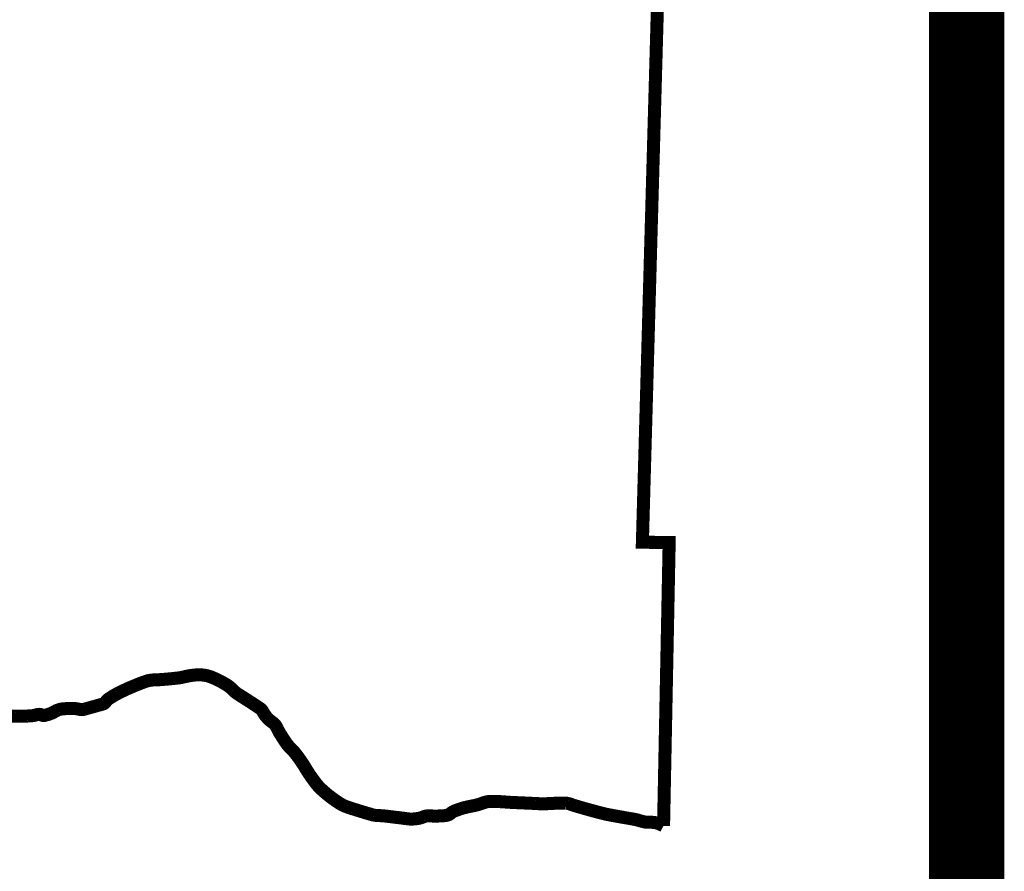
# Model space of a CAD drawing. Header units: inches. Extents: x 1.1 to 12.1, y -2.2 to 6.3.
# Tile 6 of 150: x 3.094 to 3.617, y -1.44 to -0.988. Entities that reach past the tile are written whole.
import ezdxf

# ---------------------------------------------------------------- set-up
doc = ezdxf.new("R2010")
doc.units = ezdxf.units.IN
doc.header["$MEASUREMENT"] = 0
doc.layers.add('BELMONT-BORDER', color=5, linetype='Continuous')
doc.layers.add('BORDER', color=7, linetype='Continuous')

msp = doc.modelspace()

# ---------------------------------------------------------------- linework, layer by layer
at = {"layer": 'BELMONT-BORDER', "color": 5, "const_width": 0.00691}
msp.add_lwpolyline([(2.51942, -0.17366), (3.45484, -0.18246), (3.45739, -0.4498), (3.44737, -0.44992), (3.42446, -1.26518), (3.43867, -1.26525), (3.43569, -1.41564)], dxfattribs=at)
msp.add_lwpolyline([(3.08906, -1.35755, -0.028804), (3.09184, -1.35735, -0.008123), (3.09438, -1.35736, 0.009336), (3.09691, -1.35737, 0.009851), (3.09823, -1.35733, 0.005039), (3.1008, -1.35716, 0.063836), (3.1025, -1.35681, -0.062086), (3.10425, -1.35645, -0.155581), (3.1056, -1.35676, 0.162501), (3.10691, -1.35705, 0.039146), (3.10796, -1.35685, 0.019266), (3.11004, -1.3562, 0.051338), (3.11271, -1.35493, -0.063951), (3.11489, -1.35396, -0.050097), (3.11714, -1.35352, -0.023551), (3.12199, -1.35331, -0.064423), (3.12603, -1.35384, 0.133949), (3.12801, -1.35383, 0.000137), (3.12888, -1.35358, 0.000035), (3.13231, -1.35262, 0.000059), (3.13727, -1.35123, 0.000313), (3.1382, -1.35097, 0.1759), (3.13955, -1.35, -0.099608), (3.14161, -1.348, -0.007684), (3.14429, -1.34633, -0.016767), (3.14555, -1.34562, -0.005872), (3.14816, -1.34431, -0.006046), (3.15072, -1.3431, -0.006159), (3.15256, -1.34229, -0.002978), (3.15638, -1.34068, -0.018533), (3.16133, -1.33885, -0.044957), (3.16345, -1.33836, -0.029655), (3.16619, -1.33814, 0.017705), (3.17078, -1.33789, 0.002412), (3.17551, -1.33744, 0.004295), (3.17816, -1.33715, 0.030338), (3.18078, -1.33668, -0.01961), (3.18482, -1.33586, -0.034839), (3.18892, -1.33549, -0.044435), (3.19215, -1.33571, -0.052647), (3.19561, -1.33664, -0.032742), (3.20082, -1.33905, -0.006896), (3.20347, -1.34054, -0.018536), (3.20443, -1.34114, -0.055063), (3.20714, -1.34347, 0.060634), (3.20962, -1.34555, 0.004094), (3.21176, -1.34693, -0.002517), (3.21526, -1.34915, -0.002667), (3.21993, -1.35219, -0.007271), (3.22162, -1.35334, -0.122024), (3.22311, -1.35504, 0.067961), (3.2254, -1.35833, 0.058401), (3.22818, -1.36071, -0.093443), (3.22982, -1.36233, -0.044105), (3.23096, -1.36432, 0.03269), (3.23243, -1.36704, 0.008987), (3.23513, -1.37118, 0.020323), (3.23643, -1.37294, 0.038931), (3.23812, -1.37474, -0.039161), (3.23981, -1.37653, -0.012183), (3.242, -1.37939, -0.011703), (3.24413, -1.38247, -0.009097), (3.24571, -1.38497, 0.007942), (3.2475, -1.38783, 0.011581), (3.24909, -1.39014, 0.008333), (3.25142, -1.39327, 0.040823), (3.25379, -1.39588, 0.022202), (3.25872, -1.40009, 0.028135), (3.26438, -1.40401, 0.055127), (3.26757, -1.4055, 0.005018), (3.27063, -1.40652, 0.003509), (3.27502, -1.40789, 0.002576), (3.28103, -1.40968, 0.021431), (3.28176, -1.40986, 0.042111), (3.28413, -1.41013, -0.02204), (3.28868, -1.41047, -0.000345), (3.29307, -1.411, -0.000454), (3.29641, -1.41141, -0.003055), (3.29858, -1.41169, 0.003074), (3.30075, -1.41197, 0.046227), (3.30227, -1.41201, 0.021537), (3.3055, -1.41167, 0.074331), (3.30804, -1.4109, -0.091163), (3.31013, -1.41033, -0.038585), (3.3122, -1.41032, 0.024519), (3.31546, -1.4104, 0.01373), (3.31941, -1.41019, 0.038329), (3.3208, -1.40997, 0.119853), (3.3226, -1.40905, -0.086595), (3.32498, -1.40763, -0.010577), (3.32816, -1.40649, -0.018129), (3.33005, -1.40593, -0.016431), (3.33285, -1.40531, 0.013009), (3.33639, -1.40455, 0.035361), (3.33992, -1.40343, -0.055809), (3.34219, -1.40281, -0.036436), (3.34435, -1.40263, -0.017567), (3.34884, -1.40275, -0.003901), (3.35316, -1.40304, 0.007515), (3.3554, -1.40318, 0.000808), (3.35985, -1.40338, -0.000521), (3.36431, -1.40358, -0.001751), (3.36782, -1.40375, 0.003697), (3.37132, -1.40392, 0.029137), (3.37323, -1.40389, -0.011245), (3.37815, -1.40363, -0.010117), (3.38386, -1.40358, -0.053041), (3.38494, -1.4037, -0.035791), (3.38648, -1.40417, 0.021189), (3.38905, -1.40503, 0.000995), (3.39399, -1.40645, 0.001659), (3.39696, -1.40728, 0.003277), (3.4026, -1.4088, 0.009095), (3.40465, -1.4093, 0.009058), (3.40674, -1.40973, 0.002443), (3.41455, -1.41115, 0.002868), (3.41726, -1.41161, -0.002647), (3.41997, -1.41208, -0.033092), (3.4226, -1.41272, 0.027125), (3.4258, -1.41355, 0.05683), (3.42749, -1.41369, -0.030831), (3.4306, -1.41379, -0.063579), (3.43264, -1.41425, -0.039453), (3.43569, -1.41564)], format="xyb", dxfattribs=at)
at = {"layer": 'BORDER', "color": 7, "const_width": 0.04}
msp.add_lwpolyline([(3.5965, 5.84986), (3.5965, -1.65014)], dxfattribs=at)

doc.saveas('drawing.dxf')
